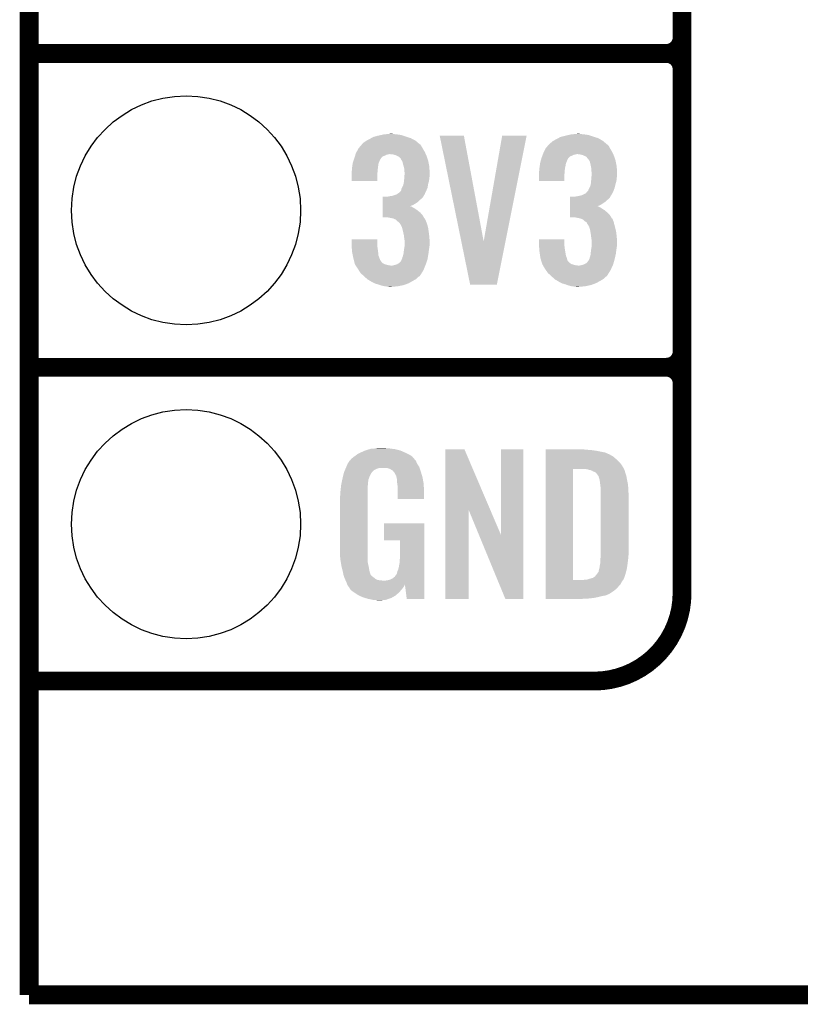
# Model space of a CAD drawing. Extents: x -0.05 to 0.95, y -0.15 to 1.37.
# Tile 1 of 28: x -0.05 to 0.2, y -0.15 to 0.16. Entities that reach past the tile are written whole.
import ezdxf

# ---------------------------------------------------------------- set-up
doc = ezdxf.new("R2010")
doc.units = 0
doc.layers.get('0').update_dxf_attribs({"linetype": 'CONTINUOUS'})
for name, color, linetype in [('ST67W_CLICK_V101_GKO', 5, 'CONTINUOUS'), ('ST67W_CLICK_V101_GTO', 14, 'CONTINUOUS'), ('ST67W_CLICK_V101_GTS', 12, 'CONTINUOUS')]:
    doc.layers.add(name, color=color, linetype=linetype)

# ---------------------------------------------------------------- blocks, each defined once
blk = doc.blocks.new('ROUND_23')
blk.add_circle((0, 0), 0.0365)

msp = doc.modelspace()

# ---------------------------------------------------------------- linework, layer by layer
at = {"layer": 'ST67W_CLICK_V101_GKO', "const_width": 0.006}
for points in [[(-0.05, -0.15), (-0.05, 1.278)], [(-0.05, -0.15), (0.85, -0.15)]]:
    msp.add_lwpolyline(points, dxfattribs=at)
at = {"layer": 'ST67W_CLICK_V101_GTO', "const_width": 0.006}
for points in [[(0.158, -0.022), (0.158, 0.722)], [(0.158, 0.155), (0.158, 0.245)], [(-0.05, 0.15), (0.153, 0.15)], [(-0.05, 0.15), (0.153, 0.15)], [(0.158, 0.055), (0.158, 0.145)], [(-0.05, 0.05), (0.153, 0.05)], [(-0.05, 0.05), (0.153, 0.05)], [(-0.05, -0.05), (-0.0106, -0.05)], [(-0.05, -0.05), (0.13, -0.05)]]:
    msp.add_lwpolyline(points, dxfattribs=at)
for points in [[(0.153, 0.15, 0.414214), (0.158, 0.155)], [(0.158, 0.145, 0.414214), (0.153, 0.15)], [(0.158, 0.145, 0.414214), (0.153, 0.15)], [(0.153, 0.05, 0.414214), (0.158, 0.055)], [(0.158, 0.045, 0.414214), (0.153, 0.05)], [(0.158, 0.045, 0.414214), (0.153, 0.05)], [(0.13, -0.05, 0.414214), (0.158, -0.022)]]:
    msp.add_lwpolyline(points, format="xyb", dxfattribs=at)
at = {"layer": 'ST67W_CLICK_V101_GTO'}
for points in [[(0.05748, 0.1222), (0.0584, 0.1227), (0.0731, 0.1222), (0.07216, 0.1227)], [(0.0584, 0.1227), (0.05896, 0.123), (0.07216, 0.1227), (0.0716, 0.123)], [(0.05896, 0.123), (0.0597, 0.1234), (0.0716, 0.123), (0.07032, 0.1234)], [(0.0597, 0.1234), (0.06007, 0.1235), (0.07032, 0.1234), (0.07, 0.1235)], [(0.06007, 0.1235), (0.0612, 0.1238), (0.07, 0.1235), (0.0691, 0.1238)], [(0.0612, 0.1238), (0.0621, 0.124), (0.0691, 0.1238), (0.0685, 0.124)], [(0.0621, 0.124), (0.063, 0.1242), (0.0685, 0.124), (0.0672, 0.1242)], [(0.063, 0.1242), (0.06405, 0.1243), (0.0672, 0.1242), (0.0661, 0.1243)], [(0.06405, 0.1243), (0.0651, 0.1244), (0.0661, 0.1243), (0.0657, 0.1244)], [(0.08768, 0.0901), (0.0808, 0.1238), (0.0948, 0.0901), (0.0885, 0.1238)], [(0.0808, 0.1238), (0.0808, 0.1238), (0.0885, 0.1238), (0.0808, 0.1238)], [(0.0948, 0.0901), (0.1007, 0.1238), (0.10176, 0.0901), (0.1085, 0.1238)], [(0.1007, 0.1238), (0.1007, 0.1238), (0.1085, 0.1238), (0.1007, 0.1238)], [(0.11708, 0.1222), (0.118, 0.1227), (0.1327, 0.1222), (0.13182, 0.1227)], [(0.118, 0.1227), (0.11856, 0.123), (0.13182, 0.1227), (0.1313, 0.123)], [(0.11856, 0.123), (0.1193, 0.1234), (0.1313, 0.123), (0.13002, 0.1234)], [(0.1193, 0.1234), (0.1197, 0.1235), (0.13002, 0.1234), (0.1297, 0.1235)], [(0.1197, 0.1235), (0.1209, 0.1238), (0.1297, 0.1235), (0.1288, 0.1238)], [(0.1209, 0.1238), (0.1218, 0.124), (0.1288, 0.1238), (0.1282, 0.124)], [(0.1218, 0.124), (0.1227, 0.1242), (0.1282, 0.124), (0.1269, 0.1242)], [(0.1227, 0.1242), (0.12375, 0.1243), (0.1269, 0.1242), (0.1258, 0.1243)], [(0.12375, 0.1243), (0.1248, 0.1244), (0.1258, 0.1243), (0.1253, 0.1244)], [(0.05437, 0.1187), (0.0549, 0.1197), (0.076, 0.1187), (0.0754, 0.1197)], [(0.0549, 0.1197), (0.05566, 0.1206), (0.0754, 0.1197), (0.0749, 0.1206)], [(0.05566, 0.1206), (0.056, 0.121), (0.0749, 0.1206), (0.0746, 0.121)], [(0.056, 0.121), (0.0561, 0.1211), (0.0746, 0.121), (0.0744, 0.1211)], [(0.0561, 0.1211), (0.0566, 0.1216), (0.0744, 0.1211), (0.07381, 0.1216)], [(0.0566, 0.1216), (0.0573, 0.1221), (0.07381, 0.1216), (0.07322, 0.1221)], [(0.0573, 0.1221), (0.05748, 0.1222), (0.07322, 0.1221), (0.0731, 0.1222)], [(0.11403, 0.1187), (0.1145, 0.1197), (0.1357, 0.1187), (0.1351, 0.1197)], [(0.1145, 0.1197), (0.11526, 0.1206), (0.1351, 0.1197), (0.1346, 0.1206)], [(0.11526, 0.1206), (0.1156, 0.121), (0.1346, 0.1206), (0.1342, 0.121)], [(0.1156, 0.121), (0.1157, 0.1211), (0.1342, 0.121), (0.134, 0.1211)], [(0.1157, 0.1211), (0.1158, 0.1212), (0.134, 0.1211), (0.13388, 0.1212)], [(0.1158, 0.1212), (0.1163, 0.1216), (0.13388, 0.1212), (0.13341, 0.1216)], [(0.1163, 0.1216), (0.1169, 0.1221), (0.13341, 0.1216), (0.13282, 0.1221)], [(0.1169, 0.1221), (0.11708, 0.1222), (0.13282, 0.1221), (0.1327, 0.1222)], [(0.0534, 0.116), (0.05343, 0.1161), (0.0618, 0.116), (0.0618, 0.1161)], [(0.05343, 0.1161), (0.0536, 0.1166), (0.0618, 0.1161), (0.06213, 0.1166)], [(0.0536, 0.1166), (0.05363, 0.1167), (0.06213, 0.1166), (0.0622, 0.1167)], [(0.05363, 0.1167), (0.05379, 0.1172), (0.0622, 0.1167), (0.0627, 0.1172)], [(0.05379, 0.1172), (0.05385, 0.1174), (0.0627, 0.1172), (0.0633, 0.1174)], [(0.05385, 0.1174), (0.05394, 0.1177), (0.0633, 0.1174), (0.0638, 0.1177)], [(0.05394, 0.1177), (0.05401, 0.1179), (0.0638, 0.1177), (0.0648, 0.1179)], [(0.05401, 0.1179), (0.0541, 0.1182), (0.07637, 0.1179), (0.07623, 0.1182)], [(0.0541, 0.1182), (0.05437, 0.1187), (0.07623, 0.1182), (0.076, 0.1187)], [(0.066, 0.1178), (0.0651, 0.1179), (0.07642, 0.1178), (0.07637, 0.1179)], [(0.0667, 0.1176), (0.066, 0.1178), (0.07651, 0.1176), (0.07642, 0.1178)], [(0.0671, 0.1174), (0.0667, 0.1176), (0.0766, 0.1174), (0.07651, 0.1176)], [(0.0673, 0.1173), (0.0671, 0.1174), (0.07663, 0.1173), (0.0766, 0.1174)], [(0.0678, 0.1171), (0.0673, 0.1173), (0.0767, 0.1171), (0.07663, 0.1173)], [(0.0684, 0.1165), (0.0678, 0.1171), (0.0769, 0.1165), (0.0767, 0.1171)], [(0.0685, 0.1163), (0.0684, 0.1165), (0.07697, 0.1163), (0.0769, 0.1165)], [(0.0685, 0.1162), (0.0685, 0.1163), (0.077, 0.1162), (0.07697, 0.1163)], [(0.0687, 0.1159), (0.0685, 0.1162), (0.0771, 0.1159), (0.077, 0.1162)], [(0.11304, 0.116), (0.11307, 0.1161), (0.1215, 0.116), (0.1215, 0.1161)], [(0.11307, 0.1161), (0.1132, 0.1166), (0.1215, 0.1161), (0.12175, 0.1166)], [(0.1132, 0.1166), (0.11324, 0.1167), (0.12175, 0.1166), (0.1218, 0.1167)], [(0.11324, 0.1167), (0.11342, 0.1172), (0.1218, 0.1167), (0.1224, 0.1172)], [(0.11342, 0.1172), (0.1135, 0.1174), (0.1224, 0.1172), (0.1229, 0.1174)], [(0.1135, 0.1174), (0.11361, 0.1177), (0.1229, 0.1174), (0.1235, 0.1177)], [(0.11361, 0.1177), (0.11365, 0.1178), (0.1235, 0.1177), (0.124, 0.1178)], [(0.11365, 0.1178), (0.11369, 0.1179), (0.124, 0.1178), (0.1244, 0.1179)], [(0.11369, 0.1179), (0.1138, 0.1182), (0.13607, 0.1179), (0.13593, 0.1182)], [(0.1138, 0.1182), (0.11403, 0.1187), (0.13593, 0.1182), (0.1357, 0.1187)], [(0.1256, 0.1178), (0.1248, 0.1179), (0.13612, 0.1178), (0.13607, 0.1179)], [(0.1264, 0.1176), (0.1256, 0.1178), (0.13621, 0.1176), (0.13612, 0.1178)], [(0.1268, 0.1174), (0.1264, 0.1176), (0.1363, 0.1174), (0.13621, 0.1176)], [(0.127, 0.1173), (0.1268, 0.1174), (0.13633, 0.1173), (0.1363, 0.1174)], [(0.1275, 0.1171), (0.127, 0.1173), (0.1364, 0.1171), (0.13633, 0.1173)], [(0.1277, 0.1168), (0.1275, 0.1171), (0.1365, 0.1168), (0.1364, 0.1171)], [(0.1282, 0.1163), (0.1277, 0.1168), (0.13667, 0.1163), (0.1365, 0.1168)], [(0.1282, 0.1162), (0.1282, 0.1163), (0.1367, 0.1162), (0.13667, 0.1163)], [(0.1284, 0.1159), (0.1282, 0.1162), (0.1368, 0.1159), (0.1367, 0.1162)], [(0.0528, 0.1126), (0.05287, 0.1134), (0.06103, 0.1126), (0.0611, 0.1134)], [(0.05287, 0.1134), (0.0529, 0.1137), (0.0611, 0.1134), (0.06114, 0.1137)], [(0.0529, 0.1137), (0.05297, 0.1142), (0.06114, 0.1137), (0.0612, 0.1142)], [(0.05297, 0.1142), (0.05307, 0.1149), (0.0612, 0.1142), (0.0613, 0.1149)], [(0.05307, 0.1149), (0.0531, 0.1151), (0.0613, 0.1149), (0.06138, 0.1151)], [(0.0531, 0.1151), (0.05337, 0.1159), (0.06138, 0.1151), (0.0617, 0.1159)], [(0.05337, 0.1159), (0.0534, 0.116), (0.0617, 0.1159), (0.0618, 0.116)], [(0.0689, 0.1156), (0.0687, 0.1159), (0.07716, 0.1156), (0.0771, 0.1159)], [(0.0691, 0.1148), (0.0689, 0.1156), (0.07732, 0.1148), (0.07716, 0.1156)], [(0.06934, 0.1139), (0.0691, 0.1148), (0.0775, 0.1139), (0.07732, 0.1148)], [(0.0695, 0.1133), (0.06934, 0.1139), (0.07753, 0.1133), (0.0775, 0.1139)], [(0.0695, 0.1126), (0.0695, 0.1133), (0.07756, 0.1126), (0.07753, 0.1133)], [(0.1125, 0.1126), (0.11257, 0.1134), (0.12063, 0.1126), (0.1207, 0.1134)], [(0.11257, 0.1134), (0.1126, 0.1137), (0.1207, 0.1134), (0.12077, 0.1137)], [(0.1126, 0.1137), (0.11267, 0.1142), (0.12077, 0.1137), (0.1209, 0.1142)], [(0.11267, 0.1142), (0.11277, 0.1149), (0.1209, 0.1142), (0.121, 0.1149)], [(0.11277, 0.1149), (0.1128, 0.1151), (0.121, 0.1149), (0.12108, 0.1151)], [(0.1128, 0.1151), (0.11301, 0.1159), (0.12108, 0.1151), (0.1214, 0.1159)], [(0.11301, 0.1159), (0.11304, 0.116), (0.1214, 0.1159), (0.1215, 0.116)], [(0.1286, 0.1156), (0.1284, 0.1159), (0.13686, 0.1156), (0.1368, 0.1159)], [(0.1288, 0.1148), (0.1286, 0.1156), (0.13702, 0.1148), (0.13686, 0.1156)], [(0.12898, 0.1139), (0.1288, 0.1148), (0.1372, 0.1139), (0.13702, 0.1148)], [(0.1291, 0.1133), (0.12898, 0.1139), (0.13723, 0.1133), (0.1372, 0.1139)], [(0.1291, 0.1126), (0.1291, 0.1133), (0.13726, 0.1126), (0.13723, 0.1133)], [(0.0527, 0.1122), (0.05273, 0.1123), (0.06099, 0.1122), (0.061, 0.1123)], [(0.0527, 0.1111), (0.0527, 0.1122), (0.0609, 0.1111), (0.06099, 0.1122)], [(0.0527, 0.1094), (0.0527, 0.1111), (0.0609, 0.1094), (0.0609, 0.1111)], [(0.05273, 0.1123), (0.0528, 0.1126), (0.061, 0.1123), (0.06103, 0.1126)], [(0.06943, 0.1094), (0.0695, 0.1102), (0.0774, 0.1094), (0.07749, 0.1102)], [(0.0696, 0.1121), (0.0695, 0.1126), (0.07759, 0.1121), (0.07756, 0.1126)], [(0.0695, 0.1102), (0.06951, 0.1103), (0.07749, 0.1102), (0.0775, 0.1103)], [(0.06951, 0.1103), (0.06957, 0.1111), (0.0775, 0.1103), (0.0776, 0.1111)], [(0.06957, 0.1111), (0.0696, 0.1115), (0.0776, 0.1111), (0.0776, 0.1115)], [(0.0696, 0.1118), (0.0696, 0.1121), (0.0776, 0.1118), (0.07759, 0.1121)], [(0.0696, 0.1115), (0.0696, 0.1118), (0.0776, 0.1115), (0.0776, 0.1118)], [(0.1124, 0.1122), (0.11242, 0.1123), (0.12059, 0.1122), (0.1206, 0.1123)], [(0.1124, 0.1111), (0.1124, 0.1122), (0.1205, 0.1111), (0.12059, 0.1122)], [(0.1124, 0.1094), (0.1124, 0.1111), (0.1205, 0.1094), (0.1205, 0.1111)], [(0.11242, 0.1123), (0.1125, 0.1126), (0.1206, 0.1123), (0.12063, 0.1126)], [(0.12903, 0.1094), (0.1291, 0.1102), (0.1371, 0.1094), (0.13719, 0.1102)], [(0.1292, 0.1121), (0.1291, 0.1126), (0.13729, 0.1121), (0.13726, 0.1126)], [(0.1291, 0.1102), (0.12911, 0.1103), (0.13719, 0.1102), (0.1372, 0.1103)], [(0.12911, 0.1103), (0.12917, 0.1111), (0.1372, 0.1103), (0.1373, 0.1111)], [(0.12917, 0.1111), (0.1292, 0.1115), (0.1373, 0.1111), (0.1373, 0.1115)], [(0.1292, 0.1118), (0.1292, 0.1121), (0.1373, 0.1118), (0.13729, 0.1121)], [(0.1292, 0.1115), (0.1292, 0.1118), (0.1373, 0.1115), (0.1373, 0.1118)], [(0.0685, 0.1063), (0.0686, 0.1068), (0.07654, 0.1063), (0.07676, 0.1068)], [(0.0686, 0.1068), (0.06875, 0.1071), (0.07676, 0.1068), (0.0769, 0.1071)], [(0.06875, 0.1071), (0.0689, 0.1074), (0.0769, 0.1071), (0.07695, 0.1074)], [(0.0689, 0.1074), (0.0692, 0.1081), (0.07695, 0.1074), (0.07707, 0.1081)], [(0.0692, 0.1081), (0.06924, 0.1083), (0.07707, 0.1081), (0.0771, 0.1083)], [(0.06924, 0.1083), (0.0694, 0.1091), (0.0771, 0.1083), (0.07732, 0.1091)], [(0.0694, 0.1091), (0.06943, 0.1094), (0.07732, 0.1091), (0.0774, 0.1094)], [(0.1281, 0.1063), (0.1283, 0.1068), (0.13621, 0.1063), (0.13639, 0.1068)], [(0.1283, 0.1068), (0.12845, 0.1071), (0.13639, 0.1068), (0.1365, 0.1071)], [(0.12845, 0.1071), (0.1286, 0.1074), (0.1365, 0.1071), (0.13657, 0.1074)], [(0.1286, 0.1074), (0.1289, 0.1081), (0.13657, 0.1074), (0.13675, 0.1081)], [(0.1289, 0.1081), (0.12892, 0.1083), (0.13675, 0.1081), (0.1368, 0.1083)], [(0.12892, 0.1083), (0.129, 0.1091), (0.1368, 0.1083), (0.13702, 0.1091)], [(0.129, 0.1091), (0.12903, 0.1094), (0.13702, 0.1091), (0.1371, 0.1094)], [(0.0626, 0.1039), (0.0626, 0.1044), (0.0752, 0.1039), (0.0756, 0.1044)], [(0.0626, 0.1034), (0.0626, 0.1039), (0.0746, 0.1034), (0.0752, 0.1039)], [(0.0644, 0.1044), (0.0649, 0.1045), (0.0756, 0.1044), (0.07565, 0.1045)], [(0.0649, 0.1045), (0.0656, 0.1046), (0.07565, 0.1045), (0.0757, 0.1046)], [(0.0656, 0.1046), (0.0663, 0.1048), (0.0757, 0.1046), (0.0758, 0.1048)], [(0.0663, 0.1048), (0.06657, 0.1049), (0.0758, 0.1048), (0.0759, 0.1049)], [(0.06657, 0.1049), (0.0671, 0.1051), (0.0759, 0.1049), (0.07599, 0.1051)], [(0.0671, 0.1051), (0.0677, 0.1055), (0.07599, 0.1051), (0.07617, 0.1055)], [(0.0677, 0.1055), (0.0685, 0.1063), (0.07617, 0.1055), (0.07654, 0.1063)], [(0.1223, 0.1039), (0.1223, 0.1044), (0.1349, 0.1039), (0.1352, 0.1044)], [(0.1223, 0.1034), (0.1223, 0.1039), (0.1343, 0.1034), (0.1349, 0.1039)], [(0.124, 0.1044), (0.1252, 0.1046), (0.1352, 0.1044), (0.1353, 0.1046)], [(0.1252, 0.1046), (0.126, 0.1048), (0.1353, 0.1046), (0.1354, 0.1048)], [(0.126, 0.1048), (0.12623, 0.1049), (0.1354, 0.1048), (0.1355, 0.1049)], [(0.12623, 0.1049), (0.1267, 0.1051), (0.1355, 0.1049), (0.13561, 0.1051)], [(0.1267, 0.1051), (0.1274, 0.1055), (0.13561, 0.1051), (0.13583, 0.1055)], [(0.1274, 0.1055), (0.12782, 0.106), (0.13583, 0.1055), (0.1361, 0.106)], [(0.12782, 0.106), (0.1279, 0.1061), (0.1361, 0.106), (0.13614, 0.1061)], [(0.1279, 0.1061), (0.1281, 0.1063), (0.13614, 0.1061), (0.13621, 0.1063)], [(0.0626, 0.1028), (0.0626, 0.1034), (0.074, 0.1028), (0.0746, 0.1034)], [(0.0626, 0.1023), (0.0626, 0.1028), (0.0733, 0.1023), (0.074, 0.1028)], [(0.0626, 0.1017), (0.0626, 0.1023), (0.0723, 0.1017), (0.0733, 0.1023)], [(0.0626, 0.1013), (0.0626, 0.1017), (0.0713, 0.1013), (0.0723, 0.1017)], [(0.0626, 0.1012), (0.0626, 0.1013), (0.0718, 0.1012), (0.0714, 0.1013)], [(0.0626, 0.1009), (0.0626, 0.1012), (0.0723, 0.1009), (0.0718, 0.1012)], [(0.0626, 0.1005), (0.0626, 0.1009), (0.073, 0.1005), (0.0723, 0.1009)], [(0.0626, 0.1), (0.0626, 0.1005), (0.0737, 0.1), (0.073, 0.1005)], [(0.1223, 0.1028), (0.1223, 0.1034), (0.1337, 0.1028), (0.1343, 0.1034)], [(0.1223, 0.1023), (0.1223, 0.1028), (0.1329, 0.1023), (0.1337, 0.1028)], [(0.1223, 0.1017), (0.1223, 0.1023), (0.132, 0.1017), (0.1329, 0.1023)], [(0.1223, 0.1013), (0.1223, 0.1017), (0.131, 0.1013), (0.132, 0.1017)], [(0.1223, 0.1012), (0.1223, 0.1013), (0.1314, 0.1012), (0.1311, 0.1013)], [(0.1223, 0.1013), (0.1223, 0.1013), (0.1311, 0.1013), (0.131, 0.1013)], [(0.1223, 0.1009), (0.1223, 0.1012), (0.132, 0.1009), (0.1314, 0.1012)], [(0.1223, 0.1005), (0.1223, 0.1009), (0.1326, 0.1005), (0.132, 0.1009)], [(0.1223, 0.1), (0.1223, 0.1005), (0.1334, 0.1), (0.1326, 0.1005)], [(0.0626, 0.0993), (0.0626, 0.1), (0.0746, 0.0993), (0.0737, 0.1)], [(0.0626, 0.0985), (0.0626, 0.0993), (0.0753, 0.0985), (0.0746, 0.0993)], [(0.0626, 0.0978), (0.0626, 0.0985), (0.07572, 0.0978), (0.0753, 0.0985)], [(0.0655, 0.0975), (0.064, 0.0978), (0.0759, 0.0975), (0.07572, 0.0978)], [(0.066, 0.0974), (0.0655, 0.0975), (0.07605, 0.0974), (0.076, 0.0975)], [(0.0655, 0.0975), (0.0655, 0.0975), (0.076, 0.0975), (0.0759, 0.0975)], [(0.0667, 0.0971), (0.066, 0.0974), (0.0762, 0.0971), (0.07605, 0.0974)], [(0.1223, 0.0993), (0.1223, 0.1), (0.1342, 0.0993), (0.1334, 0.1)], [(0.1223, 0.0985), (0.1223, 0.0993), (0.135, 0.0985), (0.1342, 0.0993)], [(0.1223, 0.0978), (0.1223, 0.0985), (0.13542, 0.0978), (0.135, 0.0985)], [(0.1247, 0.0976), (0.1237, 0.0978), (0.13554, 0.0976), (0.13542, 0.0978)], [(0.12515, 0.0975), (0.1247, 0.0976), (0.1356, 0.0975), (0.13554, 0.0976)], [(0.1256, 0.0974), (0.12515, 0.0975), (0.13575, 0.0974), (0.1357, 0.0975)], [(0.12515, 0.0975), (0.12515, 0.0975), (0.1357, 0.0975), (0.1356, 0.0975)], [(0.1264, 0.0971), (0.1256, 0.0974), (0.1359, 0.0971), (0.13575, 0.0974)], [(0.0672, 0.0966), (0.0667, 0.0971), (0.07641, 0.0966), (0.0762, 0.0971)], [(0.06753, 0.0964), (0.0672, 0.0966), (0.0765, 0.0964), (0.07641, 0.0966)], [(0.0677, 0.0963), (0.06753, 0.0964), (0.07654, 0.0963), (0.0765, 0.0964)], [(0.068, 0.096), (0.0677, 0.0963), (0.07665, 0.096), (0.07654, 0.0963)], [(0.0682, 0.0957), (0.068, 0.096), (0.07676, 0.0957), (0.07665, 0.096)], [(0.0683, 0.0956), (0.0682, 0.0957), (0.0768, 0.0956), (0.07676, 0.0957)], [(0.0687, 0.0948), (0.0683, 0.0956), (0.07702, 0.0948), (0.0768, 0.0956)], [(0.06879, 0.0945), (0.0687, 0.0948), (0.0771, 0.0945), (0.07702, 0.0948)], [(0.069, 0.0938), (0.06879, 0.0945), (0.07721, 0.0938), (0.0771, 0.0945)], [(0.1269, 0.0966), (0.1264, 0.0971), (0.13611, 0.0966), (0.1359, 0.0971)], [(0.12723, 0.0964), (0.1269, 0.0966), (0.1362, 0.0964), (0.13611, 0.0966)], [(0.1274, 0.0963), (0.12723, 0.0964), (0.13623, 0.0963), (0.1362, 0.0964)], [(0.1277, 0.096), (0.1274, 0.0963), (0.1363, 0.096), (0.13623, 0.0963)], [(0.1278, 0.0957), (0.1277, 0.096), (0.13637, 0.0957), (0.1363, 0.096)], [(0.1279, 0.0956), (0.1278, 0.0957), (0.1364, 0.0956), (0.13637, 0.0957)], [(0.1284, 0.0948), (0.1279, 0.0956), (0.13662, 0.0948), (0.1364, 0.0956)], [(0.12849, 0.0945), (0.1284, 0.0948), (0.1367, 0.0945), (0.13662, 0.0948)], [(0.1287, 0.0938), (0.12849, 0.0945), (0.13686, 0.0938), (0.1367, 0.0945)], [(0.06913, 0.0932), (0.069, 0.0938), (0.0773, 0.0932), (0.07721, 0.0938)], [(0.0694, 0.092), (0.06913, 0.0932), (0.07745, 0.092), (0.0773, 0.0932)], [(0.06944, 0.0916), (0.0694, 0.092), (0.0775, 0.0916), (0.07745, 0.092)], [(0.0695, 0.0911), (0.06944, 0.0916), (0.07753, 0.0911), (0.0775, 0.0916)], [(0.0696, 0.0904), (0.0695, 0.0911), (0.07758, 0.0904), (0.07753, 0.0911)], [(0.1288, 0.0932), (0.1287, 0.0938), (0.137, 0.0932), (0.13686, 0.0938)], [(0.129, 0.092), (0.1288, 0.0932), (0.13715, 0.092), (0.137, 0.0932)], [(0.12904, 0.0916), (0.129, 0.092), (0.1372, 0.0916), (0.13715, 0.092)], [(0.1291, 0.0911), (0.12904, 0.0916), (0.13723, 0.0911), (0.1372, 0.0916)], [(0.1292, 0.0904), (0.1291, 0.0911), (0.13728, 0.0904), (0.13723, 0.0911)], [(0.0527, 0.0891), (0.0527, 0.0908), (0.0609, 0.0891), (0.0609, 0.0908)], [(0.0527, 0.0908), (0.0527, 0.0908), (0.0609, 0.0908), (0.0527, 0.0908)], [(0.05272, 0.0889), (0.0527, 0.0891), (0.0609, 0.0889), (0.0609, 0.0891)], [(0.05278, 0.0881), (0.05272, 0.0889), (0.061, 0.0881), (0.0609, 0.0889)], [(0.05284, 0.0874), (0.05278, 0.0881), (0.0611, 0.0874), (0.061, 0.0881)], [(0.06945, 0.0876), (0.06957, 0.0883), (0.0774, 0.0876), (0.0775, 0.0883)], [(0.06957, 0.0883), (0.0696, 0.0885), (0.0775, 0.0883), (0.07753, 0.0885)], [(0.0696, 0.09), (0.0696, 0.0904), (0.0776, 0.09), (0.07758, 0.0904)], [(0.0696, 0.0889), (0.0696, 0.09), (0.0776, 0.0889), (0.0776, 0.09)], [(0.0696, 0.0885), (0.0696, 0.0889), (0.07753, 0.0885), (0.0776, 0.0889)], [(0.0905, 0.0763), (0.08768, 0.0901), (0.099, 0.0763), (0.10176, 0.0901)], [(0.1124, 0.0891), (0.1124, 0.0908), (0.1205, 0.0891), (0.1205, 0.0908)], [(0.1124, 0.0908), (0.1124, 0.0908), (0.1205, 0.0908), (0.1124, 0.0908)], [(0.11242, 0.0889), (0.1124, 0.0891), (0.1205, 0.0889), (0.1205, 0.0891)], [(0.11248, 0.0881), (0.11242, 0.0889), (0.1206, 0.0881), (0.1205, 0.0889)], [(0.11254, 0.0874), (0.11248, 0.0881), (0.1207, 0.0874), (0.1206, 0.0881)], [(0.12905, 0.0876), (0.12917, 0.0883), (0.1371, 0.0876), (0.1372, 0.0883)], [(0.12917, 0.0883), (0.1292, 0.0885), (0.1372, 0.0883), (0.13723, 0.0885)], [(0.1292, 0.09), (0.1292, 0.0904), (0.1373, 0.09), (0.13728, 0.0904)], [(0.1292, 0.0889), (0.1292, 0.09), (0.1373, 0.0889), (0.1373, 0.09)], [(0.1292, 0.0885), (0.1292, 0.0889), (0.13723, 0.0885), (0.1373, 0.0889)], [(0.0529, 0.0867), (0.05284, 0.0874), (0.06118, 0.0867), (0.0611, 0.0874)], [(0.05312, 0.0856), (0.0529, 0.0867), (0.0613, 0.0856), (0.06118, 0.0867)], [(0.0533, 0.0847), (0.05312, 0.0856), (0.06164, 0.0847), (0.0613, 0.0856)], [(0.0688, 0.0845), (0.0689, 0.085), (0.07693, 0.0845), (0.07702, 0.085)], [(0.0689, 0.085), (0.0691, 0.0855), (0.07702, 0.085), (0.0771, 0.0855)], [(0.0691, 0.0855), (0.06923, 0.0861), (0.0771, 0.0855), (0.0772, 0.0861)], [(0.06923, 0.0861), (0.0693, 0.0864), (0.0772, 0.0861), (0.07724, 0.0864)], [(0.0693, 0.0864), (0.0694, 0.0873), (0.07724, 0.0864), (0.07736, 0.0873)], [(0.0694, 0.0873), (0.06945, 0.0876), (0.07736, 0.0873), (0.0774, 0.0876)], [(0.1126, 0.0867), (0.11254, 0.0874), (0.12082, 0.0867), (0.1207, 0.0874)], [(0.11277, 0.0856), (0.1126, 0.0867), (0.121, 0.0856), (0.12082, 0.0867)], [(0.11288, 0.0848), (0.11277, 0.0856), (0.1213, 0.0848), (0.121, 0.0856)], [(0.1129, 0.0847), (0.11288, 0.0848), (0.12133, 0.0847), (0.1213, 0.0848)], [(0.1285, 0.0845), (0.1286, 0.085), (0.13654, 0.0845), (0.13666, 0.085)], [(0.1286, 0.085), (0.1288, 0.0855), (0.13666, 0.085), (0.13677, 0.0855)], [(0.1288, 0.0855), (0.12887, 0.0861), (0.13677, 0.0855), (0.1369, 0.0861)], [(0.12887, 0.0861), (0.129, 0.0873), (0.1369, 0.0861), (0.13706, 0.0873)], [(0.129, 0.0873), (0.12905, 0.0876), (0.13706, 0.0873), (0.1371, 0.0876)], [(0.05348, 0.084), (0.0533, 0.0847), (0.0619, 0.084), (0.06164, 0.0847)], [(0.05354, 0.0838), (0.05348, 0.084), (0.0621, 0.0838), (0.062, 0.084)], [(0.05348, 0.084), (0.05348, 0.084), (0.062, 0.084), (0.0619, 0.084)], [(0.05362, 0.0835), (0.05354, 0.0838), (0.0623, 0.0835), (0.0621, 0.0838)], [(0.05369, 0.0832), (0.05362, 0.0835), (0.0626, 0.0832), (0.0623, 0.0835)], [(0.05377, 0.0829), (0.05369, 0.0832), (0.0631, 0.0829), (0.0626, 0.0832)], [(0.0538, 0.0828), (0.05377, 0.0829), (0.0634, 0.0828), (0.0631, 0.0829)], [(0.05386, 0.0827), (0.0538, 0.0828), (0.0637, 0.0827), (0.0634, 0.0828)], [(0.05399, 0.0825), (0.05386, 0.0827), (0.0645, 0.0825), (0.0637, 0.0827)], [(0.05406, 0.0824), (0.05399, 0.0825), (0.0653, 0.0824), (0.0645, 0.0825)], [(0.05502, 0.0809), (0.05406, 0.0824), (0.0756, 0.0809), (0.07622, 0.0824)], [(0.0657, 0.0824), (0.0661, 0.0825), (0.07622, 0.0824), (0.07626, 0.0825)], [(0.0661, 0.0825), (0.0666, 0.0826), (0.07626, 0.0825), (0.0763, 0.0826)], [(0.0666, 0.0826), (0.0672, 0.0828), (0.0763, 0.0826), (0.07637, 0.0828)], [(0.0672, 0.0828), (0.0677, 0.0831), (0.07637, 0.0828), (0.07648, 0.0831)], [(0.0677, 0.0831), (0.0683, 0.0836), (0.07648, 0.0831), (0.07665, 0.0836)], [(0.0683, 0.0836), (0.0686, 0.0841), (0.07665, 0.0836), (0.07683, 0.0841)], [(0.0686, 0.0842), (0.06867, 0.0843), (0.07686, 0.0842), (0.0769, 0.0843)], [(0.0686, 0.0841), (0.0686, 0.0842), (0.07683, 0.0841), (0.07686, 0.0842)], [(0.06867, 0.0843), (0.0688, 0.0845), (0.0769, 0.0843), (0.07693, 0.0845)], [(0.11312, 0.084), (0.1129, 0.0847), (0.1215, 0.084), (0.12133, 0.0847)], [(0.11318, 0.0838), (0.11312, 0.084), (0.1217, 0.0838), (0.1216, 0.084)], [(0.11312, 0.084), (0.11312, 0.084), (0.1216, 0.084), (0.1215, 0.084)], [(0.11337, 0.0832), (0.11318, 0.0838), (0.1223, 0.0832), (0.1217, 0.0838)], [(0.11347, 0.0829), (0.11337, 0.0832), (0.1227, 0.0829), (0.1223, 0.0832)], [(0.1135, 0.0828), (0.11347, 0.0829), (0.12305, 0.0828), (0.1227, 0.0829)], [(0.11367, 0.0825), (0.1135, 0.0828), (0.1241, 0.0825), (0.12305, 0.0828)], [(0.11373, 0.0824), (0.11367, 0.0825), (0.125, 0.0824), (0.1241, 0.0825)], [(0.1143, 0.0814), (0.11373, 0.0824), (0.13544, 0.0814), (0.13591, 0.0824)], [(0.1253, 0.0824), (0.1263, 0.0826), (0.13591, 0.0824), (0.136, 0.0826)], [(0.1263, 0.0826), (0.1268, 0.0828), (0.136, 0.0826), (0.13606, 0.0828)], [(0.1268, 0.0828), (0.1274, 0.0831), (0.13606, 0.0828), (0.13615, 0.0831)], [(0.1274, 0.0831), (0.1279, 0.0836), (0.13615, 0.0831), (0.13629, 0.0836)], [(0.1279, 0.0836), (0.1283, 0.0841), (0.13629, 0.0836), (0.13644, 0.0841)], [(0.1283, 0.0842), (0.12837, 0.0843), (0.13647, 0.0842), (0.1365, 0.0843)], [(0.1283, 0.0841), (0.1283, 0.0842), (0.13644, 0.0841), (0.13647, 0.0842)], [(0.12837, 0.0843), (0.1285, 0.0845), (0.1365, 0.0843), (0.13654, 0.0845)], [(0.0556, 0.08), (0.05502, 0.0809), (0.07504, 0.08), (0.0756, 0.0809)], [(0.05637, 0.0793), (0.0556, 0.08), (0.0746, 0.0793), (0.07504, 0.08)], [(0.05659, 0.0791), (0.05637, 0.0793), (0.0745, 0.0791), (0.0746, 0.0793)], [(0.05692, 0.0788), (0.05659, 0.0791), (0.074, 0.0788), (0.0745, 0.0791)], [(0.05769, 0.0781), (0.05692, 0.0788), (0.0733, 0.0781), (0.074, 0.0788)], [(0.11466, 0.0809), (0.1143, 0.0814), (0.1352, 0.0809), (0.13544, 0.0814)], [(0.1153, 0.08), (0.11466, 0.0809), (0.13464, 0.08), (0.1352, 0.0809)], [(0.11607, 0.0793), (0.1153, 0.08), (0.1342, 0.0793), (0.13464, 0.08)], [(0.11629, 0.0791), (0.11607, 0.0793), (0.1341, 0.0791), (0.1342, 0.0793)], [(0.11662, 0.0788), (0.11629, 0.0791), (0.1337, 0.0788), (0.1341, 0.0791)], [(0.11739, 0.0781), (0.11662, 0.0788), (0.1329, 0.0781), (0.1337, 0.0788)], [(0.0578, 0.078), (0.05769, 0.0781), (0.07312, 0.078), (0.0733, 0.0781)], [(0.05866, 0.0775), (0.0578, 0.078), (0.0722, 0.0775), (0.07312, 0.078)], [(0.059, 0.0773), (0.05866, 0.0775), (0.07186, 0.0773), (0.0722, 0.0775)], [(0.05992, 0.0768), (0.059, 0.0773), (0.071, 0.0768), (0.07186, 0.0773)], [(0.0601, 0.0767), (0.05992, 0.0768), (0.07073, 0.0767), (0.071, 0.0768)], [(0.0612, 0.0764), (0.0601, 0.0767), (0.06993, 0.0764), (0.07073, 0.0767)], [(0.06175, 0.0762), (0.0612, 0.0764), (0.0694, 0.0762), (0.06993, 0.0764)], [(0.0623, 0.076), (0.06175, 0.0762), (0.0684, 0.076), (0.0694, 0.0762)], [(0.0633, 0.0758), (0.0623, 0.076), (0.0674, 0.0758), (0.0684, 0.076)], [(0.0641, 0.0757), (0.0633, 0.0758), (0.0663, 0.0757), (0.0674, 0.0758)], [(0.0647, 0.0756), (0.0641, 0.0757), (0.0652, 0.0756), (0.0663, 0.0757)], [(0.1175, 0.078), (0.11739, 0.0781), (0.13273, 0.078), (0.1329, 0.0781)], [(0.11836, 0.0775), (0.1175, 0.078), (0.1319, 0.0775), (0.13273, 0.078)], [(0.1187, 0.0773), (0.11836, 0.0775), (0.13153, 0.0773), (0.1319, 0.0775)], [(0.11962, 0.0768), (0.1187, 0.0773), (0.1306, 0.0768), (0.13153, 0.0773)], [(0.1198, 0.0767), (0.11962, 0.0768), (0.13033, 0.0767), (0.1306, 0.0768)], [(0.1209, 0.0764), (0.1198, 0.0767), (0.12953, 0.0764), (0.13033, 0.0767)], [(0.12145, 0.0762), (0.1209, 0.0764), (0.129, 0.0762), (0.12953, 0.0764)], [(0.122, 0.076), (0.12145, 0.0762), (0.12805, 0.076), (0.129, 0.0762)], [(0.1229, 0.0758), (0.122, 0.076), (0.1271, 0.0758), (0.12805, 0.076)], [(0.1238, 0.0757), (0.1229, 0.0758), (0.126, 0.0757), (0.1271, 0.0758)], [(0.1243, 0.0756), (0.1238, 0.0757), (0.1249, 0.0756), (0.126, 0.0757)], [(0.0535, 0.0215), (0.05419, 0.022), (0.0721, 0.0215), (0.0714, 0.022)], [(0.05419, 0.022), (0.0546, 0.0223), (0.0714, 0.022), (0.0708, 0.0223)], [(0.0546, 0.0223), (0.0556, 0.0228), (0.0708, 0.0223), (0.0698, 0.0228)], [(0.0556, 0.0228), (0.056, 0.023), (0.0698, 0.0228), (0.06934, 0.023)], [(0.056, 0.023), (0.0569, 0.0234), (0.06934, 0.023), (0.06843, 0.0234)], [(0.0569, 0.0234), (0.0572, 0.0235), (0.06843, 0.0234), (0.0682, 0.0235)], [(0.0572, 0.0235), (0.0578, 0.0237), (0.0682, 0.0235), (0.06735, 0.0237)], [(0.0578, 0.0237), (0.05847, 0.0239), (0.06735, 0.0237), (0.0665, 0.0239)], [(0.05847, 0.0239), (0.0588, 0.024), (0.0665, 0.0239), (0.06575, 0.024)], [(0.0588, 0.024), (0.06, 0.0241), (0.06575, 0.024), (0.065, 0.0241)], [(0.06, 0.0241), (0.0606, 0.0242), (0.065, 0.0241), (0.0644, 0.0242)], [(0.0606, 0.0242), (0.0612, 0.0243), (0.0637, 0.0242), (0.0633, 0.0243)], [(0.0826, 0.0046), (0.0826, 0.0238), (0.09689, 0.0046), (0.0887, 0.0238)], [(0.0826, 0.0238), (0.0826, 0.0238), (0.0887, 0.0238), (0.0826, 0.0238)], [(0.1003, -0.0034), (0.1003, 0.0238), (0.1074, -0.0034), (0.1074, 0.0238)], [(0.1003, 0.0238), (0.1003, 0.0238), (0.1074, 0.0238), (0.1003, 0.0238)], [(0.1146, 0.0237), (0.1146, 0.0238), (0.1278, 0.0237), (0.1268, 0.0238)], [(0.1146, 0.0236), (0.1146, 0.0237), (0.1291, 0.0236), (0.1278, 0.0237)], [(0.1146, 0.0234), (0.1146, 0.0236), (0.1306, 0.0234), (0.1291, 0.0236)], [(0.1146, 0.0228), (0.1146, 0.0234), (0.1336, 0.0228), (0.1306, 0.0234)], [(0.1146, 0.0222), (0.1146, 0.0228), (0.1349, 0.0222), (0.1336, 0.0228)], [(0.1146, 0.0221), (0.1146, 0.0222), (0.1351, 0.0221), (0.1349, 0.0222)], [(0.1146, 0.0219), (0.1146, 0.0221), (0.1354, 0.0219), (0.1351, 0.0221)], [(0.0511, 0.0184), (0.0515, 0.0193), (0.07417, 0.0184), (0.0736, 0.0193)], [(0.0515, 0.0193), (0.0521, 0.0202), (0.0736, 0.0193), (0.0732, 0.0202)], [(0.0521, 0.0202), (0.0521, 0.0203), (0.0732, 0.0202), (0.0731, 0.0203)], [(0.0523, 0.0203), (0.05248, 0.0206), (0.0731, 0.0203), (0.0728, 0.0206)], [(0.05248, 0.0206), (0.0526, 0.0208), (0.0728, 0.0206), (0.0727, 0.0208)], [(0.0526, 0.0208), (0.0535, 0.0215), (0.0727, 0.0208), (0.0721, 0.0215)], [(0.1146, 0.0216), (0.1146, 0.0219), (0.136, 0.0216), (0.1354, 0.0219)], [(0.1146, 0.021), (0.1146, 0.0216), (0.1367, 0.021), (0.136, 0.0216)], [(0.1146, 0.0203), (0.1146, 0.021), (0.1375, 0.0203), (0.1367, 0.021)], [(0.1146, 0.0195), (0.1146, 0.0203), (0.1383, 0.0195), (0.1375, 0.0203)], [(0.1146, 0.0185), (0.1146, 0.0195), (0.139, 0.0185), (0.1383, 0.0195)], [(0.05001, 0.0153), (0.0502, 0.0161), (0.0585, 0.0153), (0.0589, 0.0161)], [(0.0502, 0.0161), (0.0503, 0.0165), (0.0589, 0.0161), (0.05917, 0.0165)], [(0.0503, 0.0165), (0.05038, 0.0167), (0.05917, 0.0165), (0.0593, 0.0167)], [(0.05038, 0.0167), (0.05043, 0.0168), (0.0593, 0.0167), (0.0595, 0.0168)], [(0.05043, 0.0168), (0.05059, 0.0172), (0.0595, 0.0168), (0.0599, 0.0172)], [(0.05059, 0.0172), (0.05072, 0.0175), (0.0599, 0.0172), (0.0604, 0.0175)], [(0.05072, 0.0175), (0.05089, 0.0179), (0.0604, 0.0175), (0.0615, 0.0179)], [(0.05089, 0.0179), (0.05102, 0.0182), (0.0744, 0.0179), (0.0743, 0.0182)], [(0.05089, 0.0179), (0.05089, 0.0179), (0.0615, 0.0179), (0.064, 0.0179)], [(0.05102, 0.0182), (0.0511, 0.0184), (0.0743, 0.0182), (0.07417, 0.0184)], [(0.0646, 0.0177), (0.064, 0.0179), (0.07447, 0.0177), (0.0744, 0.0179)], [(0.065, 0.0176), (0.0646, 0.0177), (0.0745, 0.0176), (0.07447, 0.0177)], [(0.0656, 0.0172), (0.065, 0.0176), (0.07463, 0.0172), (0.0745, 0.0176)], [(0.0658, 0.0171), (0.0656, 0.0172), (0.07467, 0.0171), (0.07463, 0.0172)], [(0.06614, 0.0167), (0.0658, 0.0171), (0.0748, 0.0167), (0.07467, 0.0171)], [(0.0664, 0.0164), (0.06614, 0.0167), (0.07489, 0.0164), (0.0748, 0.0167)], [(0.0668, 0.0156), (0.0664, 0.0164), (0.07512, 0.0156), (0.07489, 0.0164)], [(0.1146, 0.0176), (0.1146, 0.0185), (0.13949, 0.0176), (0.139, 0.0185)], [(0.1146, -0.0178), (0.1146, 0.0176), (0.1233, -0.0178), (0.1233, 0.0176)], [(0.1277, 0.0175), (0.1269, 0.0176), (0.13955, 0.0175), (0.13949, 0.0176)], [(0.12805, 0.0174), (0.1277, 0.0175), (0.1396, 0.0174), (0.13955, 0.0175)], [(0.1284, 0.0173), (0.12805, 0.0174), (0.13965, 0.0173), (0.1396, 0.0174)], [(0.1289, 0.0172), (0.1284, 0.0173), (0.1397, 0.0172), (0.13965, 0.0173)], [(0.1294, 0.017), (0.1289, 0.0172), (0.13975, 0.017), (0.1397, 0.0172)], [(0.1297, 0.0168), (0.1294, 0.017), (0.1398, 0.0168), (0.13975, 0.017)], [(0.1299, 0.0167), (0.1297, 0.0168), (0.13983, 0.0167), (0.1398, 0.0168)], [(0.1304, 0.0165), (0.13, 0.0167), (0.13989, 0.0165), (0.13983, 0.0167)], [(0.1308, 0.0161), (0.1304, 0.0165), (0.14, 0.0161), (0.13989, 0.0165)], [(0.1314, 0.0153), (0.1308, 0.0161), (0.14027, 0.0153), (0.14, 0.0161)], [(0.0494, 0.0125), (0.04951, 0.013), (0.05792, 0.0125), (0.058, 0.013)], [(0.04951, 0.013), (0.04961, 0.0135), (0.058, 0.013), (0.058, 0.0135)], [(0.04961, 0.0135), (0.04969, 0.0139), (0.058, 0.0135), (0.0581, 0.0139)], [(0.04969, 0.0139), (0.04976, 0.0142), (0.0581, 0.0139), (0.0581, 0.0142)], [(0.04976, 0.0142), (0.0498, 0.0144), (0.0581, 0.0142), (0.05817, 0.0144)], [(0.0498, 0.0144), (0.05001, 0.0153), (0.05817, 0.0144), (0.0585, 0.0153)], [(0.067, 0.0153), (0.0668, 0.0156), (0.07521, 0.0153), (0.07512, 0.0156)], [(0.067, 0.015), (0.067, 0.0153), (0.0753, 0.015), (0.07521, 0.0153)], [(0.0671, 0.0148), (0.067, 0.015), (0.07534, 0.0148), (0.0753, 0.015)], [(0.0671, 0.0147), (0.0671, 0.0148), (0.07536, 0.0147), (0.07534, 0.0148)], [(0.0672, 0.0142), (0.0671, 0.0147), (0.07545, 0.0142), (0.07536, 0.0147)], [(0.0672, 0.0134), (0.0672, 0.0142), (0.0756, 0.0134), (0.07545, 0.0142)], [(0.06728, 0.0129), (0.0672, 0.0134), (0.0757, 0.0129), (0.0756, 0.0134)], [(0.0674, 0.0121), (0.06728, 0.0129), (0.07573, 0.0121), (0.0757, 0.0129)], [(0.13143, 0.0152), (0.1314, 0.0153), (0.1403, 0.0152), (0.14027, 0.0153)], [(0.1315, 0.0149), (0.13143, 0.0152), (0.14035, 0.0149), (0.1403, 0.0152)], [(0.1316, 0.0146), (0.1315, 0.0149), (0.1404, 0.0146), (0.14035, 0.0149)], [(0.1317, 0.0144), (0.1316, 0.0146), (0.14043, 0.0144), (0.1404, 0.0146)], [(0.1317, 0.0143), (0.1317, 0.0144), (0.14045, 0.0143), (0.14043, 0.0144)], [(0.13175, 0.014), (0.1317, 0.0143), (0.1405, 0.014), (0.14045, 0.0143)], [(0.1318, 0.0137), (0.13175, 0.014), (0.14056, 0.0137), (0.1405, 0.014)], [(0.13195, 0.0125), (0.1318, 0.0137), (0.1408, 0.0125), (0.14056, 0.0137)], [(0.0491, 0.0099), (0.0492, 0.0106), (0.0578, 0.0099), (0.0578, 0.0106)], [(0.0491, 0.0092), (0.0491, 0.0099), (0.0578, 0.0092), (0.0578, 0.0099)], [(0.0492, 0.0106), (0.04922, 0.0108), (0.0578, 0.0106), (0.0578, 0.0108)], [(0.04922, 0.0108), (0.04932, 0.0117), (0.0578, 0.0108), (0.0579, 0.0117)], [(0.04932, 0.0117), (0.04939, 0.0124), (0.0579, 0.0117), (0.0579, 0.0124)], [(0.04939, 0.0124), (0.0494, 0.0125), (0.0579, 0.0124), (0.05792, 0.0125)], [(0.0674, 0.0105), (0.0674, 0.0121), (0.0758, 0.0105), (0.07573, 0.0121)], [(0.0674, 0.008), (0.0674, 0.0105), (0.0758, 0.008), (0.0758, 0.0105)], [(0.1321, 0.0113), (0.13195, 0.0125), (0.14087, 0.0113), (0.1408, 0.0125)], [(0.1321, 0.0108), (0.1321, 0.0113), (0.1409, 0.0108), (0.14087, 0.0113)], [(0.1321, 0.009), (0.1321, 0.0108), (0.141, 0.009), (0.1409, 0.0108)], [(0.049, 0.0086), (0.0491, 0.0092), (0.0578, 0.0086), (0.0578, 0.0092)], [(0.049, -0.0081), (0.049, 0.0086), (0.0578, -0.0081), (0.0578, 0.0086)], [(0.1321, -0.0093), (0.1321, 0.009), (0.141, -0.0093), (0.141, 0.009)], [(0.0826, -0.0238), (0.0826, 0.0046), (0.09, -0.0238), (0.09, 0.0046)], [(0.09329, -0.0034), (0.09, 0.0046), (0.1003, -0.0034), (0.09689, 0.0046)], [(0.0631, -0.0052), (0.0631, 0.0003), (0.0759, -0.0052), (0.0759, 0.0003)], [(0.0631, 0.0003), (0.0631, 0.0003), (0.0759, 0.0003), (0.0631, 0.0003)], [(0.0682, -0.0096), (0.0682, -0.0052), (0.0759, -0.0096), (0.0759, -0.0052)], [(0.1017, -0.0238), (0.09329, -0.0034), (0.1074, -0.0238), (0.1074, -0.0034)], [(0.04909, -0.0106), (0.049, -0.0081), (0.0578, -0.0106), (0.0578, -0.0081)], [(0.1321, -0.0099), (0.1321, -0.0093), (0.14094, -0.0099), (0.141, -0.0093)], [(0.0491, -0.0109), (0.04909, -0.0106), (0.05784, -0.0109), (0.0578, -0.0106)], [(0.04918, -0.0114), (0.0491, -0.0109), (0.0579, -0.0114), (0.05784, -0.0109)], [(0.04932, -0.0123), (0.04918, -0.0114), (0.0579, -0.0123), (0.0579, -0.0114)], [(0.04947, -0.0132), (0.04932, -0.0123), (0.0581, -0.0132), (0.0579, -0.0123)], [(0.0678, -0.0135), (0.068, -0.0124), (0.0759, -0.0135), (0.0759, -0.0124)], [(0.068, -0.0124), (0.0681, -0.0111), (0.0759, -0.0124), (0.0759, -0.0111)], [(0.0681, -0.0111), (0.0682, -0.0096), (0.0759, -0.0111), (0.0759, -0.0096)], [(0.1319, -0.0127), (0.132, -0.0119), (0.14063, -0.0127), (0.14074, -0.0119)], [(0.132, -0.011), (0.13206, -0.0103), (0.14084, -0.011), (0.1409, -0.0103)], [(0.132, -0.0115), (0.132, -0.011), (0.1408, -0.0115), (0.14084, -0.011)], [(0.132, -0.0119), (0.132, -0.0115), (0.14074, -0.0119), (0.1408, -0.0115)], [(0.13206, -0.0103), (0.1321, -0.0099), (0.1409, -0.0103), (0.14094, -0.0099)], [(0.0495, -0.0134), (0.04947, -0.0132), (0.05814, -0.0134), (0.0581, -0.0132)], [(0.0497, -0.0142), (0.0495, -0.0134), (0.0583, -0.0142), (0.05814, -0.0134)], [(0.04997, -0.0153), (0.0497, -0.0142), (0.0585, -0.0153), (0.0583, -0.0142)], [(0.05, -0.0154), (0.04997, -0.0153), (0.05854, -0.0154), (0.0585, -0.0153)], [(0.05014, -0.0161), (0.05, -0.0154), (0.0588, -0.0161), (0.05854, -0.0154)], [(0.0671, -0.0159), (0.0672, -0.0156), (0.0759, -0.0159), (0.0759, -0.0156)], [(0.0672, -0.0156), (0.0673, -0.0151), (0.0759, -0.0156), (0.0759, -0.0151)], [(0.0673, -0.0151), (0.0676, -0.0144), (0.0759, -0.0151), (0.0759, -0.0144)], [(0.0676, -0.0144), (0.0678, -0.0135), (0.0759, -0.0144), (0.0759, -0.0135)], [(0.13095, -0.0158), (0.1314, -0.0152), (0.14, -0.0158), (0.14016, -0.0152)], [(0.1314, -0.0152), (0.1315, -0.0146), (0.14016, -0.0152), (0.14032, -0.0146)], [(0.1315, -0.0146), (0.1316, -0.0143), (0.14032, -0.0146), (0.1404, -0.0143)], [(0.1316, -0.0143), (0.1317, -0.014), (0.1404, -0.0143), (0.14044, -0.014)], [(0.1317, -0.0139), (0.1318, -0.0136), (0.14046, -0.0139), (0.1405, -0.0136)], [(0.1317, -0.014), (0.1317, -0.0139), (0.14044, -0.014), (0.14046, -0.0139)], [(0.1318, -0.0132), (0.1319, -0.0127), (0.14056, -0.0132), (0.14063, -0.0127)], [(0.1318, -0.0136), (0.1318, -0.0132), (0.1405, -0.0136), (0.14056, -0.0132)], [(0.05016, -0.0162), (0.05014, -0.0161), (0.0589, -0.0162), (0.0588, -0.0161)], [(0.0502, -0.0164), (0.05016, -0.0162), (0.059, -0.0164), (0.0589, -0.0162)], [(0.05042, -0.017), (0.0502, -0.0164), (0.0598, -0.017), (0.059, -0.0164)], [(0.0505, -0.0172), (0.05042, -0.017), (0.06005, -0.0172), (0.0598, -0.017)], [(0.05059, -0.0174), (0.0505, -0.0172), (0.0603, -0.0174), (0.06005, -0.0172)], [(0.05076, -0.0178), (0.05059, -0.0174), (0.0611, -0.0178), (0.0603, -0.0174)], [(0.0508, -0.0179), (0.05076, -0.0178), (0.0619, -0.0179), (0.0611, -0.0178)], [(0.05085, -0.018), (0.0508, -0.0179), (0.0629, -0.018), (0.0619, -0.0179)], [(0.0511, -0.0185), (0.05085, -0.018), (0.0759, -0.0185), (0.0759, -0.018)], [(0.0513, -0.0191), (0.0511, -0.0185), (0.0759, -0.0191), (0.0759, -0.0185)], [(0.0634, -0.018), (0.0639, -0.0179), (0.0759, -0.018), (0.0759, -0.0179)], [(0.0639, -0.0179), (0.0646, -0.0178), (0.0759, -0.0179), (0.0759, -0.0178)], [(0.0646, -0.0178), (0.0652, -0.0176), (0.0759, -0.0178), (0.0759, -0.0176)], [(0.0652, -0.0176), (0.0659, -0.0172), (0.0759, -0.0176), (0.0759, -0.0172)], [(0.0659, -0.0172), (0.0665, -0.0167), (0.0759, -0.0172), (0.0759, -0.0167)], [(0.0665, -0.0167), (0.067, -0.016), (0.0759, -0.0167), (0.0759, -0.016)], [(0.067, -0.016), (0.0671, -0.0159), (0.0759, -0.016), (0.0759, -0.0159)], [(0.1146, -0.0182), (0.1146, -0.0178), (0.1389, -0.0182), (0.13922, -0.0178)], [(0.1146, -0.0178), (0.1146, -0.0178), (0.1265, -0.0178), (0.1233, -0.0178)], [(0.1146, -0.019), (0.1146, -0.0182), (0.1385, -0.019), (0.1389, -0.0182)], [(0.1265, -0.0178), (0.127, -0.0177), (0.13922, -0.0178), (0.1393, -0.0177)], [(0.1276, -0.0177), (0.1289, -0.0173), (0.1393, -0.0177), (0.1395, -0.0173)], [(0.1289, -0.0173), (0.1296, -0.0171), (0.1395, -0.0173), (0.1396, -0.0171)], [(0.1296, -0.0171), (0.1302, -0.0167), (0.1396, -0.0171), (0.13972, -0.0167)], [(0.1302, -0.0167), (0.1303, -0.0166), (0.13972, -0.0167), (0.13975, -0.0166)], [(0.1303, -0.0166), (0.1308, -0.016), (0.13975, -0.0166), (0.13994, -0.016)], [(0.1308, -0.016), (0.13095, -0.0158), (0.13994, -0.016), (0.14, -0.0158)], [(0.05132, -0.01914), (0.0513, -0.0191), (0.0759, -0.01914), (0.0759, -0.0191)], [(0.0514, -0.0193), (0.05132, -0.01914), (0.0697, -0.0193), (0.0697, -0.01914)], [(0.0515, -0.0195), (0.0514, -0.0193), (0.06959, -0.0195), (0.0697, -0.0193)], [(0.05183, -0.02), (0.0515, -0.0195), (0.0693, -0.02), (0.06959, -0.0195)], [(0.0519, -0.0201), (0.05183, -0.02), (0.06922, -0.0201), (0.0693, -0.02)], [(0.052, -0.0202), (0.0519, -0.0201), (0.06915, -0.0202), (0.06922, -0.0201)], [(0.052, -0.0203), (0.052, -0.0202), (0.06908, -0.0203), (0.06915, -0.0202)], [(0.05236, -0.0208), (0.052, -0.0203), (0.0687, -0.0208), (0.06908, -0.0203)], [(0.0525, -0.021), (0.05236, -0.0208), (0.06852, -0.021), (0.0687, -0.0208)], [(0.0533, -0.0216), (0.0525, -0.021), (0.06799, -0.0216), (0.06852, -0.021)], [(0.05345, -0.0217), (0.0533, -0.0216), (0.0679, -0.0217), (0.06799, -0.0216)], [(0.0548, -0.0226), (0.05345, -0.0217), (0.06691, -0.0226), (0.0679, -0.0217)], [(0.0703, -0.0238), (0.0697, -0.01914), (0.0759, -0.0238), (0.0759, -0.01914)], [(0.1146, -0.0206), (0.1146, -0.019), (0.1371, -0.0206), (0.1385, -0.019)], [(0.1146, -0.0214), (0.1146, -0.0206), (0.1361, -0.0214), (0.1371, -0.0206)], [(0.1146, -0.0221), (0.1146, -0.0214), (0.135, -0.0221), (0.1361, -0.0214)], [(0.05501, -0.0227), (0.0548, -0.0226), (0.0668, -0.0227), (0.06691, -0.0226)], [(0.0563, -0.0233), (0.05501, -0.0227), (0.06575, -0.0233), (0.0668, -0.0227)], [(0.05698, -0.0235), (0.0563, -0.0233), (0.0654, -0.0235), (0.06575, -0.0233)], [(0.058, -0.0238), (0.05698, -0.0235), (0.06455, -0.0238), (0.0654, -0.0235)], [(0.0594, -0.0241), (0.058, -0.0238), (0.0637, -0.0241), (0.06455, -0.0238)], [(0.06, -0.0242), (0.0594, -0.0241), (0.0627, -0.0242), (0.0637, -0.0241)], [(0.0611, -0.0243), (0.0606, -0.0242), (0.0617, -0.0243), (0.0627, -0.0242)], [(0.1146, -0.0224), (0.1146, -0.0221), (0.1344, -0.0224), (0.135, -0.0221)], [(0.1146, -0.0227), (0.1146, -0.0224), (0.1337, -0.0227), (0.1344, -0.0224)], [(0.1146, -0.0229), (0.1146, -0.0227), (0.1326, -0.0229), (0.1337, -0.0227)], [(0.1146, -0.0232), (0.1146, -0.0229), (0.1314, -0.0232), (0.1326, -0.0229)], [(0.1146, -0.0235), (0.1146, -0.0232), (0.1299, -0.0235), (0.1314, -0.0232)], [(0.1146, -0.0237), (0.1146, -0.0235), (0.1281, -0.0237), (0.1299, -0.0235)], [(0.1146, -0.0238), (0.1146, -0.0237), (0.12622, -0.0238), (0.1281, -0.0237)], [(0.1262, -0.0238), (0.1146, -0.0238), (0.1262, -0.0238), (0.12622, -0.0238)]]:
    msp.add_solid(points, dxfattribs=at)

# ---------------------------------------------------------------- block references
at = {"layer": 'ST67W_CLICK_V101_GTS'}
for p in [(0, 0.1), (0, 0)]:
    msp.add_blockref('ROUND_23', p, dxfattribs=at)

doc.saveas('drawing.dxf')
